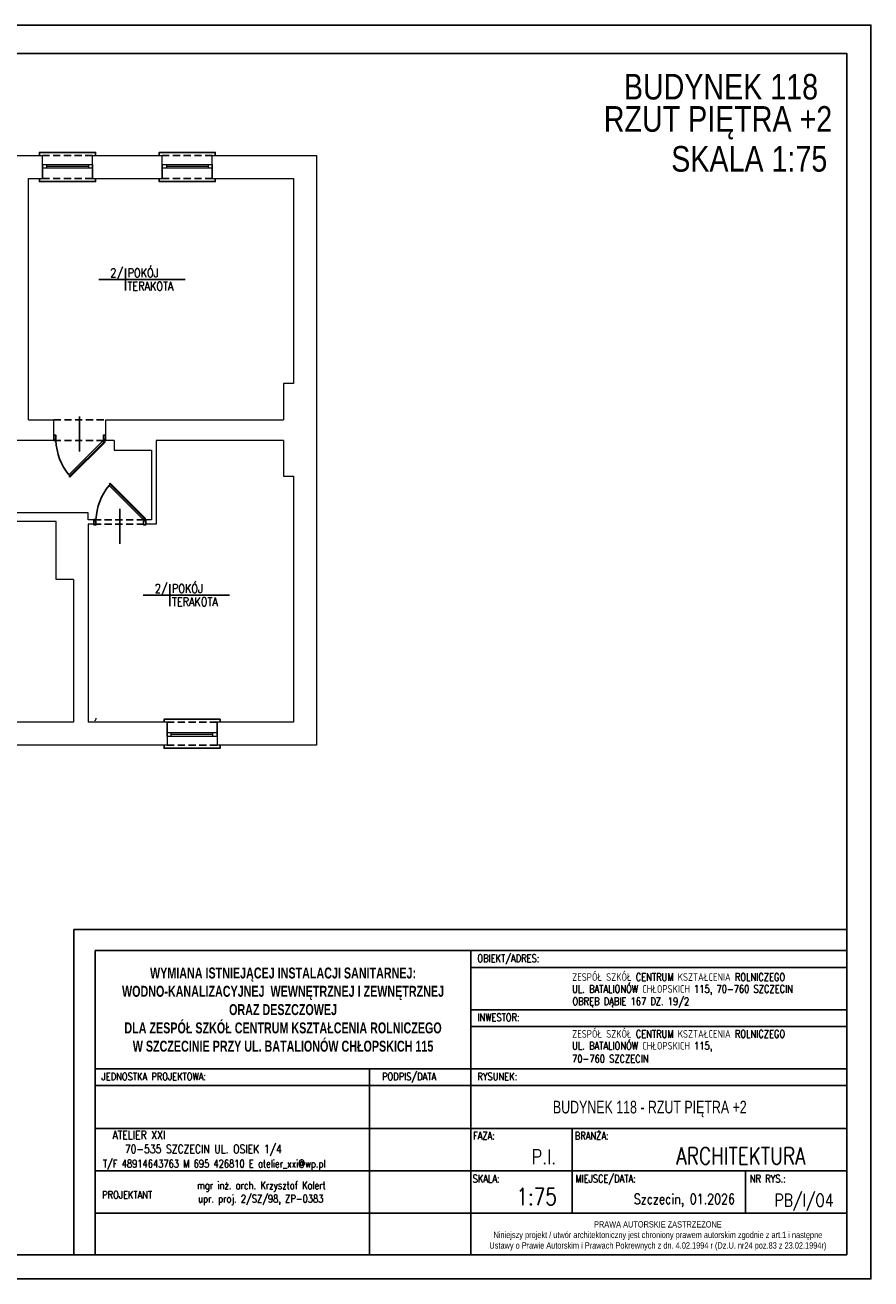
# Model space of a CAD drawing. Header units: millimetres. Extents: x -2626 to 2068, y -6169 to 7214.
# Tile 143 of 143: x -878 to 624, y 4987 to 7214. Entities that reach past the tile are written whole.
import ezdxf
from ezdxf.enums import TextEntityAlignment as Align

# ---------------------------------------------------------------- set-up
doc = ezdxf.new("R2010")
doc.units = ezdxf.units.MM
doc.linetypes.add('DASHED', pattern=[19.05, 12.7, -6.35])
doc.layers.get('0').update_dxf_attribs({"color": 252})
for name, color, linetype in [('1-OPIS', 252, 'Continuous'), ('1-OPIS-POM', 252, 'Continuous'), ('I-DRZWI', 252, 'Continuous'), ('I-NAD', 252, 'DASHED'), ('I-SCIANA', 252, 'Continuous'), ('I-WIDOK', 252, 'Continuous'), ('TABELKA', 252, 'Continuous')]:
    doc.layers.add(name, color=color, linetype=linetype)
doc.layers.add('I-OKNA', color=252, linetype='Continuous', lineweight=5)
doc.styles.add('ARIAL', font='arial.ttf', dxfattribs={"width": 0.8})
doc.styles.add('ROMANS', font='romans.shx', dxfattribs={"width": 0.75})
doc.styles.add('STYLE2', font='romans.shx', dxfattribs={"width": 0.9})
doc.styles.add('STYLE3', font='arial.ttf', dxfattribs={"width": 0.7})
doc.styles.add('STYLE5PRAWA', font='arial.ttf', dxfattribs={"width": 0.8})

# ---------------------------------------------------------------- blocks, each defined once
blk = doc.blocks.new('PRAWAAUTOR1')
at = {"insert": (443, 174.2), "char_height": 7.5, "width": 500, "attachment_point": 5, "style": 'STYLE5PRAWA'}
blk.add_mtext('\\fArial|b0|i0|c238|p34;PRAWA AUTORSKIE ZASTRZEŻONE\\PNiniejszy projekt / utwór architektoniczny jest chroniony prawem autorskim zgodnie z art.1 i następne \\PUstawy o Prawie Autorskim i Prawach Pokrewnych z dn. 4.02.1994 r (Dz.U. nr24 poz.83 z 23.02.1994r)', dxfattribs=at)
blk = doc.blocks.new('OPIS-POM')
for p, q in [((-60, 0), (135, 0)), ((0, 25), (0, -25))]:
    blk.add_line(p, q)
at = {"style": 'ROMANS', "width": 0.8, "flags": 4}
blk.add_attdef('NR', text='', height=20, dxfattribs=at).set_placement((-5, 5), align=Align.RIGHT)
blk.add_attdef('NAZWA', (5, 5), '', height=20, dxfattribs=at)
blk.add_attdef('POW.', text='', height=20, dxfattribs=at).set_placement((-5, -5), align=Align.TOP_RIGHT)
blk.add_attdef('POSADZKA', text='', height=20, dxfattribs=at).set_placement((5, -5), align=Align.TOP_LEFT)
blk = doc.blocks.new('D90')
blk.add_line((32.6, 45), (-28, 45))
for points in [[(-9.2, 87.2), (-9.2, 90), (0, 90), (0, 86.3), (-6.4, 86.3), (-6.4, 87.2)], [(-72.6, 61.8), (-11.7, 0.9), (-10.6, 2), (-71.5, 62.9)], [(-9.2, 2.8), (-9.2, 0), (0, 0), (0, 3.7), (-6.4, 3.7), (-6.4, 2.8)]]:
    blk.add_lwpolyline(points, close=True)
blk.add_lwpolyline([(-11.3, 2.7), (-9.5, 4.5), (-68.6, 63.5), (-70.3, 61.8)])
blk.add_arc((-4.6, -14.5), 100.9, 92.6186, 129.3487)

msp = doc.modelspace()

# ---------------------------------------------------------------- linework, layer by layer
at = {"lineweight": 0}
msp.add_lwpolyline([(-753.7, 5979), (-752.8, 5979.8), (-752.2, 5980.7), (-751.7, 5981.8), (-751.4, 5982.9)], dxfattribs=at)
at = {"layer": 'I-NAD'}
for points in [[(-847.1, 6982.8), (-758, 6982.8)], [(-634.4, 6982.8), (-545.4, 6982.8)], [(-847.1, 6941.7), (-758, 6941.7)], [(-634.4, 6941.7), (-545.4, 6941.7)], [(-827, 6513.1), (-735, 6513.1)], [(-827, 6476.3), (-734.9, 6476.3)], [(-755.7, 6335.8), (-663.7, 6335.8)], [(-755.7, 6327.6), (-663.6, 6327.6)], [(-536.8, 5976), (-625.8, 5976)], [(-536.8, 5935), (-625.8, 5935)]]:
    msp.add_lwpolyline(points, dxfattribs=at)
at = {"layer": 'I-OKNA'}
for points in [[(-847.1, 6967), (-758, 6967)], [(-847.1, 6960.7), (-758, 6960.7)], [(-839.7, 6967), (-839.7, 6960.7)], [(-839.7, 6963.8), (-765.4, 6963.8)], [(-765.4, 6967), (-765.4, 6960.7)], [(-634.4, 6967), (-545.4, 6967)], [(-634.4, 6960.7), (-545.4, 6960.7)], [(-627, 6967), (-627, 6960.7)], [(-627, 6963.8), (-552.7, 6963.8)], [(-552.7, 6967), (-552.7, 6960.7)], [(-536.8, 5957.1), (-625.8, 5957.1)], [(-536.8, 5950.7), (-625.8, 5950.7)], [(-618.5, 5950.7), (-618.5, 5957.1)], [(-544.2, 5953.9), (-618.5, 5953.9)], [(-544.2, 5950.7), (-544.2, 5957.1)]]:
    msp.add_lwpolyline(points, dxfattribs=at)
at = {"layer": 'I-SCIANA', "lineweight": 0}
for points in [[(-963.5, 6982.8), (-847.1, 6982.8)], [(-847.1, 6941.7), (-847.1, 6982.8)], [(-847.1, 6967), (-847.1, 6982.8)], [(-758, 6982.8), (-634.4, 6982.8)], [(-758, 6941.7), (-758, 6982.8)], [(-758, 6967), (-758, 6982.8)], [(-634.4, 6941.7), (-634.4, 6982.8)], [(-634.4, 6967), (-634.4, 6982.8)], [(-545.4, 6982.8), (-360.1, 6982.8), (-360.1, 5935)], [(-545.4, 6941.7), (-545.4, 6982.8)], [(-545.4, 6967), (-545.4, 6982.8)], [(-847.1, 6967), (-847.1, 6941.7)], [(-758, 6967), (-758, 6941.7)], [(-634.4, 6967), (-634.4, 6941.7)], [(-545.4, 6967), (-545.4, 6941.7)], [(-871.7, 6941.7), (-847.1, 6941.7)], [(-871.7, 6513.4), (-871.7, 6941.7)], [(-758, 6941.7), (-634.4, 6941.7)], [(-545.4, 6941.7), (-401.2, 6941.7), (-401.2, 6577.6)], [(-401.2, 6577.6), (-418.7, 6577.6), (-418.7, 6513.4)], [(-871.7, 6513.4), (-827, 6513.4)], [(-827, 6476.3), (-827, 6513.4)], [(-734.6, 6513.4), (-418.7, 6513.4)], [(-734.6, 6476.3), (-734.6, 6513.4)], [(-827, 6476.3), (-950.3, 6476.3)], [(-719.5, 6476.3), (-734.6, 6476.3)], [(-719.5, 6476.3), (-719.5, 6459.2), (-653.4, 6459.2)], [(-418.7, 6476.3), (-645.2, 6476.3)], [(-645.2, 6476.3), (-645.2, 6327.6)], [(-418.7, 6476.3), (-418.7, 6413.2), (-401.2, 6413.2)], [(-653.4, 6459.2), (-653.4, 6335.8)], [(-401.2, 6413.2), (-401.2, 5976)], [(-765.9, 6347.9), (-909.2, 6347.9)], [(-822.4, 6332.5), (-909.2, 6332.5)], [(-791.6, 6229.8), (-822.4, 6229.8), (-822.4, 6332.5)], [(-755.7, 6335.8), (-765.9, 6335.8), (-765.9, 6347.9)], [(-765.9, 6327.6), (-765.9, 5976)], [(-755.6, 6327.6), (-765.9, 6327.6)], [(-755.6, 6335.8), (-755.6, 6327.6)], [(-653.4, 6335.8), (-663.7, 6335.8)], [(-663.7, 6335.8), (-663.7, 6327.6)], [(-645.2, 6327.6), (-663.7, 6327.6)], [(-791.6, 6229.8), (-791.6, 5976)], [(-791.6, 5976), (-904.6, 5976)], [(-625.8, 5976), (-765.9, 5976)], [(-625.8, 5976), (-625.8, 5935)], [(-625.8, 5950.7), (-625.8, 5976)], [(-401.2, 5976), (-536.8, 5976)], [(-536.8, 5976), (-536.8, 5935)], [(-536.8, 5950.7), (-536.8, 5976)], [(-625.8, 5950.7), (-625.8, 5935)], [(-536.8, 5950.7), (-536.8, 5935)], [(-625.8, 5935), (-904.6, 5935)], [(-360.1, 5935), (-536.8, 5935)]]:
    msp.add_lwpolyline(points, dxfattribs=at)
at = {"layer": 'I-WIDOK'}
for points in [[(-852.4, 6982.8), (-852.4, 6988.1), (-752.8, 6988.1), (-752.8, 6982.8)], [(-639.7, 6982.8), (-639.7, 6988.1), (-540.1, 6988.1), (-540.1, 6982.8)], [(-852.4, 6941.7), (-852.4, 6936.4), (-752.8, 6936.4), (-752.8, 6941.7)], [(-639.7, 6941.7), (-639.7, 6936.4), (-540.1, 6936.4), (-540.1, 6941.7)], [(-531.6, 5976), (-531.6, 5981.3), (-631.1, 5981.3), (-631.1, 5976)], [(-531.6, 5935), (-531.6, 5929.7), (-631.1, 5929.7), (-631.1, 5935)]]:
    msp.add_lwpolyline(points, dxfattribs=at)
at = {"layer": 'TABELKA'}
for p, q in [((581.5, 5607.8), (-791, 5607.8)), ((-791, 5607.8), (-791, 5030)), ((581.5, 5570.3), (-753.5, 5570.3)), ((-753.5, 5570.3), (-753.5, 5030)), ((-86, 5570.3), (-86, 5030)), ((581.5, 5104), (581.5, 5570.3)), ((581.5, 5030), (581.5, 5570.3)), ((581.5, 5030), (581.5, 5570.3)), ((581.5, 5104), (581.5, 5570.3)), ((581.5, 5030), (581.5, 5570.3)), ((-86, 5540.3), (581.5, 5540.3)), ((-86, 5465.3), (581.5, 5465.3)), ((-86, 5435.3), (581.5, 5435.3)), ((-753.5, 5360.3), (581.5, 5360.3)), ((-753.5, 5360.3), (-86, 5360.3)), ((-266, 5360.3), (-266, 5030)), ((-753.5, 5330.3), (581.5, 5330.3)), ((-753.5, 5330.3), (-86, 5330.3)), ((-753.5, 5254), (581.5, 5254)), ((94, 5254), (94, 5104)), ((94, 5254), (94, 5104)), ((-753.5, 5179), (581.5, 5179)), ((-753.5, 5179), (-86, 5179)), ((401.5, 5179), (401.5, 5104)), ((-753.5, 5104), (581.5, 5104)), ((-753.5, 5104), (581.5, 5104)), ((-123.5, 5030), (-753.5, 5030)), ((-753.5, 5030), (581.5, 5030))]:
    msp.add_line(p, q, dxfattribs=at)
for points in [[(-2525.6, 7214.5), (-2525.6, 4987), (624.4, 4987), (624.4, 7214.5)], [(-2423.4, 5030), (581.5, 5030), (581.5, 7164.2), (-2423.4, 7164.2)]]:
    msp.add_lwpolyline(points, close=True, dxfattribs=at)

# ---------------------------------------------------------------- block references
at = {"layer": '1-OPIS-POM', "xscale": 0.7862338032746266, "yscale": 0.7862338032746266, "zscale": 0.7862338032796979}
for p in [(-699.8, 6762.4), (-620.9, 6201.7)]:
    msp.add_blockref('OPIS-POM', p, dxfattribs=at).add_auto_attribs({'NR': '2/', 'NAZWA': 'POKÓJ', 'POSADZKA': 'TERAKOTA'})
at = {"layer": 'I-DRZWI'}
for p, xscale, yscale, zscale, rotation in [((-734.9, 6485.7), 1.023659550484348, 1.023659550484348, 1.023659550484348, 90.00574018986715), ((-663.6, 6326.4), -1.023659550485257, 1.023659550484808, 1.023659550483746, 89.99425981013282)]:
    msp.add_blockref('D90', p, dxfattribs=dict(at, xscale=xscale, yscale=yscale, zscale=zscale, rotation=rotation))
at = {"layer": 'TABELKA', "xscale": 1.499988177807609, "yscale": 1.499988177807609, "zscale": 1.499988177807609}
msp.add_blockref('PRAWAAUTOR1', (-418.5, 4802.2), dxfattribs=at)

# ---------------------------------------------------------------- texts
at = {"layer": '1-OPIS', "char_height": 45.523, "width": 707.356, "attachment_point": 5, "style": 'ARIAL'}
for s, insert in [('{\\fArial|b0|i0|c0|p0;BUDYNEK 118}', (358.1, 7104.7)), ('{\\fArial|b0|i0|c0|p0;RZUT PI\\fArial|b0|i0|c238|p0;ĘTRA +2}', (352.8, 7040.8)), ('{\\fArial|b0|i0|c0|p0;SKALA 1:75}', (408.3, 6976.5))]:
    msp.add_mtext(s, dxfattribs=dict(at, insert=insert))
at = {"layer": 'TABELKA', "width": 0.8}
for s, style, p in [('OBIEKT/ADRES:', 'ROMANS', (-74.6, 5549.8)), ('ZESPÓŁ SZKÓŁ CENTRUM KSZTAŁCENIA ROLNICZEGO', 'ROMANS', (93.8, 5516.5)), ('UL. BATALIONÓW CHŁOPSKICH 115, 70-760 SZCZECIN  ', 'ROMANS', (93.7, 5495.4)), ('OBRĘB DĄBIE 167 DZ. 19/2', 'ROMANS', (94.2, 5473.3)), ('INWESTOR:', 'ROMANS', (-74.6, 5444.8)), ('ZESPÓŁ SZKÓŁ CENTRUM KSZTAŁCENIA ROLNICZEGO', 'ROMANS', (93.8, 5415.5)), ('UL. BATALIONÓW CHŁOPSKICH 115, ', 'ROMANS', (93.7, 5394.4)), ('70-760 SZCZECIN  ', 'ROMANS', (93.7, 5371.3)), ('JEDNOSTKA PROJEKTOWA:', 'ROMANS', (-742.1, 5339.8)), ('PODPIS/DATA', 'ROMANS', (-244, 5339.8)), ('RYSUNEK:', 'ROMANS', (-74.6, 5339.8)), ('FAZA:', 'ROMANS', (-82.4, 5234.5)), ('BRANŻA:', 'ROMANS', (98.5, 5234.5)), ('T/F 48914643763 M 695 426810 E atelier_xxi@wp.pl', 'ROMANS', (-739.6, 5185)), ('SKALA:', 'ROMANS', (-83.1, 5158.4)), ('MIEJSCE/DATA:', 'ROMANS', (99.4, 5158.4)), ('NR RYS.:', 'ROMANS', (409.2, 5158.2)), ('mgr inż. arch. Krzysztof Kalert', 'STYLE2', (-572.5, 5146.4)), ('PROJEKTANT', 'STYLE2', (-741, 5129.6)), ('upr. proj. 2/SZ/98, ZP-0383', 'STYLE2', (-570.6, 5122.7))]:
    msp.add_text(s, height=13.5, dxfattribs=dict(at, style=style)).set_placement(p)
at = {"layer": 'TABELKA', "style": 'ROMANS', "width": 0.8}
for s, height, p in [('ATELIER XXI ', 15, (-620.8, 5235.2)), ('70-535 SZCZECIN UL. OSIEK 1/4', 15, (-421.9, 5210.3)), ('P.I.', 26.25, (65.7, 5190.6)), ('ARCHITEKTURA', 30, (508.3, 5190.5)), ('1:75', 30, (66.7, 5118.3)), ('Szczecin, 01.2026', 18, (382.9, 5119.9)), ('PB/I/O4', 22.5, (558.1, 5115.4))]:
    msp.add_text(s, height=height, dxfattribs=at).set_placement(p, align=Align.RIGHT)
at = {"layer": 'TABELKA', "insert": (-419.7, 5465.3), "char_height": 19.4998, "width": 667.495, "attachment_point": 5, "style": 'STYLE3'}
msp.add_mtext('{\\fArial|b1|i0|c238|p34;WYMIANA ISTNIEJĄCEJ INSTALACJI SANITARNEJ: WODNO-KANALIZACYJNEJ  WEWNĘTRZNEJ I ZEWNĘTRZNEJ  \\PORAZ DESZCZOWEJ \\PDLA ZESP\\fArial|b1|i0|c0|p34;Ó\\fArial|b1|i0|c238|p34;Ł SZK\\fArial|b1|i0|c0|p34;Ó\\fArial|b1|i0|c238|p34;Ł CENTRUM KSZTAŁCENIA ROLNICZEGO \\PW SZCZECINIE PRZY UL. BATALION\\fArial|b1|i0|c0|p34;Ó\\fArial|b1|i0|c238|p34;W CHŁOPSKICH 115}', dxfattribs=at)
at = {"layer": 'TABELKA', "insert": (59.6, 5303.5), "char_height": 22.5, "attachment_point": 1, "style": 'STYLE3'}
msp.add_mtext('{\\fArial|b0|i0|c0|p0;BUDYNEK 118 - RZUT PI\\fArial|b0|i0|c238|p0;ĘTRA +2}', dxfattribs=at)

doc.saveas('drawing.dxf')
